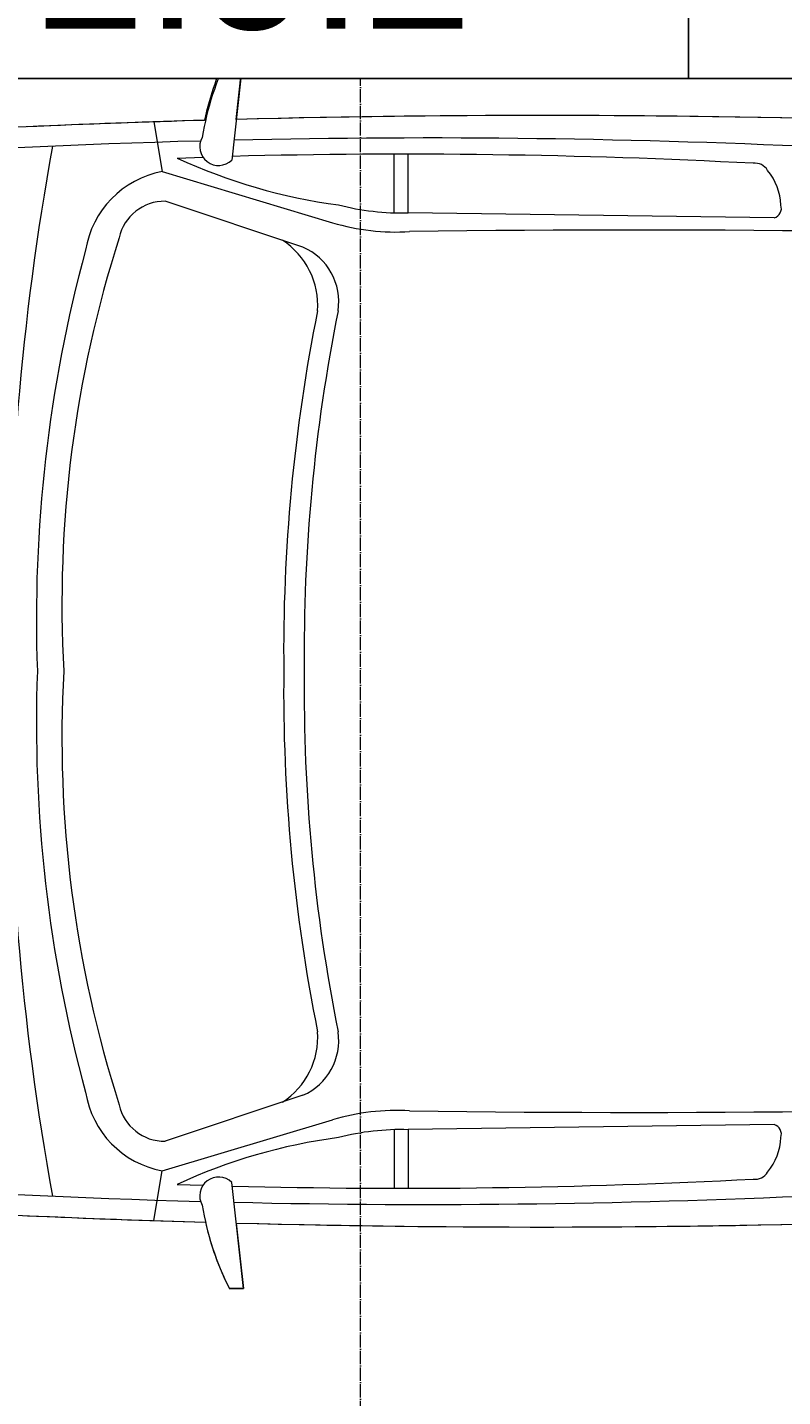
# Model space of a CAD drawing. Header units: millimetres. Extents: x -290 to 116110, y -2975 to 80225.
# Tile 229 of 247: x 90686 to 91829, y 42611 to 44681. Entities that reach past the tile are written whole.
import ezdxf
from ezdxf.enums import TextEntityAlignment as Align

# ---------------------------------------------------------------- set-up
doc = ezdxf.new("R2018")
doc.units = ezdxf.units.MM
doc.set_wipeout_variables(frame=1)
doc.linetypes.add('ADSK_Линия сетки', pattern=[25, 20, -2.5, 0, -2.5])
for name, color, linetype, lineweight in [('КИП_выноска', 6, 'Continuous', 25), ('Оси', 7, 'Continuous', 9), ('Парковка', 7, 'Continuous', 18), ('Элементы узлов', 7, 'Continuous', 18)]:
    doc.layers.add(name, color=color, linetype=linetype, lineweight=lineweight)
doc.styles.add('Arial', font='arial.ttf', dxfattribs={"width": 0.85, "height": 350})
doc.styles.add('GOST 2.304', font='simplex.shx', dxfattribs={"width": 0.65, "oblique": 15})
doc.styles.get("Standard").update_dxf_attribs({"font": 'arial.ttf'})

# ---------------------------------------------------------------- blocks, each defined once
blk = doc.blocks.new('199_Парковочные места 3 класса и МГН - Малый класс-5604841-B2_-11_400__На лист секция 4_-11_400')
at = {"layer": 'Элементы узлов', "color": 253, "true_color": 0xaaaaaa}
for p, q in [((568, 2225.8), (560.3, 1671.7)), ((1938.7, 2225.8), (1946.4, 1671.7)), ((560.3, 1671.7), (471.7, 1671.7)), ((1946.4, 1671.7), (2035, 1671.7)), ((560.3, 1650.8), (471.7, 1650.8)), ((1946.4, 1650.8), (2035, 1650.8)), ((497.9, 1299.9), (575.2, 1557.6)), ((2008.8, 1299.9), (1931.5, 1557.6)), ((612.2, 1512.7), (542.7, 1304.2)), ((1894.4, 1512.7), (1963.9, 1304.2)), ((313.2, 1422.6), (419.1, 1411)), ((313.2, 1401.5), (313.2, 1422.6)), ((319.8, 1422.6), (480.4, 1405)), ((319.8, 1401.5), (319.8, 1422.6)), ((2186.8, 1422.6), (2026.2, 1405)), ((2087.6, 1411.7), (2186.8, 1422.6)), ((2186.8, 1401.5), (2186.8, 1422.6)), ((2186.8, 1422.6), (2186.8, 1401.5)), ((477.4, 1322.2), (476.2, 1361.5)), ((2029.2, 1322.2), (2030.5, 1361.5)), ((422.7, 1287.3), (497.9, 1299.9)), ((2083.9, 1287.3), (2008.8, 1299.9))]:
    blk.add_line(p, q, dxfattribs=at)
for centre, radius, start, end in [((18082.4, 1872.5), 17669.3, 174.90321, 181.49417), ((-15575.7, 1872.9), 17669.3, 358.50439, 5.09538), ((13210.7, 1700.5), 12763.6, 173.08772, 181.31174), ((-10704.1, 1700.8), 12763.6, 358.68682, 6.91085), ((26486.2, 2014.1), 25899.9, 177.67933, 180.7522), ((-23979.6, 2014.7), 25899.9, 359.24637, 2.31923), ((18082.4, 1872.9), 17669.3, 177.93278, 181.49799), ((-15575.7, 1872.9), 17669.3, 358.50439, 2.06722), ((552.3, 2148.4), 87.6, 92.4724, 129.7729), ((553.1, 2221), 15.6, 17.8258, 107.3418), ((1953.5, 2221), 15.6, 72.6567, 162.1728), ((1954.4, 2148.4), 87.6, 50.2257, 87.5262), ((506.8, 2196.9), 21.6, 119.2369, 188.4004), ((1999.9, 2196.9), 21.6, 351.5982, 60.7617), ((10681.6, 1663.8), 10210, 177.02487, 181.44905), ((-8175, 1664), 10210, 358.54951, 2.9737), ((184.5, 1661.3), 375.9, 345.3914, 1.5936), ((255.3, 1653.5), 334, 343.3053, 3.5339), ((2251.4, 1653.5), 334, 176.4647, 196.6933), ((2322.2, 1661.3), 375.9, 178.405, 194.6071), ((-289.1, 1677), 844.6, 335.165, 352.4815), ((695, 1476.5), 90.4, 81.5734, 156.344), ((1223.3, 4125.5), 2610.9, 258.623, 270.6585), ((1283.4, 4125.5), 2610.9, 269.3401, 281.3755), ((1811.6, 1476.4), 90.4, 23.6546, 98.4251), ((2795.8, 1677), 844.6, 187.517, 204.8335), ((699.9, 1418.4), 116.7, 85.8853, 147.1949), ((1223.3, 4094.4), 2610.9, 258.623, 270.6585), ((1283.4, 4094.4), 2610.9, 269.3401, 281.3755), ((1806.7, 1418.4), 116.7, 32.8037, 94.1133), ((510.8, 1792.7), 438.3, 243.1959, 258.0915), ((517.5, 1792.7), 438.3, 243.1944, 260.6408), ((460.2, 1385), 28.5, 240.6174, 44.589), ((2046.5, 1385), 28.5, 135.4096, 299.3811), ((1989.2, 1792.7), 438.3, 279.3577, 296.8041), ((1989.2, 1792.7), 438.3, 282.8106, 296.8041), ((18082.4, 1872.5), 17669.3, 181.64471, 184.96145), ((18082.4, 1872.9), 17669.3, 181.65094, 182.52094), ((13210.7, 1700.5), 12763.6, 181.53812, 186.52459), ((-10704.1, 1700.8), 12763.6, 353.47398, 358.46044), ((-15575.7, 1872.9), 17669.3, 355.03711, 358.35385), ((-15575.7, 1872.9), 17669.3, 357.47906, 358.35385), ((640.1, 1326.5), 144.7, 190.6076, 260.6991), ((613.3, 1303.5), 70.6, 179.4661, 257.4205), ((1866.5, 1326.5), 144.7, 279.2995, 349.3909), ((1893.4, 1303.5), 70.6, 282.5781, 0.5325), ((1152.1, 2963.4), 1815.4, 252.2239, 273.1953), ((1354.6, 2963.4), 1815.4, 266.8033, 287.7746), ((1174.1, 3235.3), 2125.9, 254.8016, 272.1365), ((1332.6, 3235.3), 2125.9, 267.862, 285.197), ((1191.7, 5148.7), 4081.1, 259.6665, 270.8648), ((1315, 5148.7), 4081.1, 269.1337, 280.332)]:
    blk.add_arc(centre, radius, start, end, dxfattribs=at)
blk = doc.blocks.new('135_SLK_GD_AR_rvt-1-B2_-11_400__На лист секция 4_-11_400')
at = {"layer": 'Парковка', "color": 253, "lineweight": 18, "true_color": 0xaaaaaa, "rotation": 270.0000000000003}
blk.add_blockref('199_Парковочные места 3 класса и МГН - Малый класс-5604841-B2_-11_400__На лист секция 4_-11_400', (-13046009.7, -9254000.3), dxfattribs=at)
blk = doc.blocks.new('A$Cc005853f')
at = {"layer": 'Оси', "color": 253, "linetype": 'ADSK_Линия сетки', "true_color": 0xaaaaaa}
blk.add_line((89103.1, 2607.6), (89103.1, 77427.4), dxfattribs=at)
at = {"lineweight": 5}
blk.add_blockref('135_SLK_GD_AR_rvt-1-B2_-11_400__На лист секция 4_-11_400', (13133512.8, 9298039.8), dxfattribs=at)
blk = doc.blocks.new('*U339')
at = {"color": 0, "linetype": 'Continuous', "lineweight": 30, "ltscale": 75, "width": 0.85, "flags": 104}
blk.add_attdef('ПРИМЕЧАНИЕ_1', text='', height=2.5, dxfattribs=at).set_placement((8, 3.611), align=Align.BOTTOM_CENTER)
at = {"color": 0, "lineweight": 30, "width": 0.85, "flags": 104}
blk.add_attdef('ПРИМЕЧАНИЕ_2', text='', height=2.5, dxfattribs=at).set_placement((8, -7.53), align=Align.BOTTOM_CENTER)
at = {"color": 0, "lineweight": 30, "style": 'GOST 2.304', "width": 0.85}
for tag, p in [('ИМЯ_КАБЕЛЯ_2', (8, -7.5)), ('ИМЯ_КАБЕЛЯ_3', (8, -12.5)), ('ИМЯ_КАБЕЛЯ_4', (8, -17.5)), ('ИМЯ_КАБЕЛЯ_5', (8, -22.5)), ('ИМЯ_КАБЕЛЯ_6', (8, -27.5)), ('ИМЯ_КАБЕЛЯ_7', (8, -32.5)), ('ИМЯ_КАБЕЛЯ_8', (8, -37.5)), ('ИМЯ_КАБЕЛЯ_9', (8, -42.5))]:
    blk.add_attdef(tag, text='', height=2.5, dxfattribs=at).set_placement(p, align=Align.BOTTOM_CENTER)
at = {"linetype": 'Continuous'}
blk.add_wipeout([(0, 2.5), (16, 2.5), (16, -2.5), (0, -2.5)], dxfattribs=at)
at = {"color": 0}
blk.add_line((0, -2.5), (0, 0), dxfattribs=at)
at = {"color": 0, "linetype": 'Continuous'}
blk.add_lwpolyline([(0, -2.5), (16, -2.5), (16, 2.5), (0, 2.5)], close=True, dxfattribs=at)
at = {"color": 0, "lineweight": 30, "style": 'GOST 2.304', "width": 0.85}
blk.add_attdef('ИМЯ_КАБЕЛЯ_1', text='', height=2.5, dxfattribs=at).set_placement((8, -2.5), align=Align.BOTTOM_CENTER)

msp = doc.modelspace()

# ---------------------------------------------------------------- block references
msp.add_blockref('A$Cc005853f', (2087, 921.7))

# ---------------------------------------------------------------- next in the draw order: block references
at = {"layer": 'КИП_выноска'}
ref = msp.add_blockref('*U339', (90088.6, 45353.2), dxfattribs=dict(at, xscale=100, yscale=100, zscale=100))
lines = msp.add_mtext('\\W0.8500;', dxfattribs={"layer": '0', "color": 0, "lineweight": 30, "insert": (90888.6, 44600.2), "char_height": 2.5, "attachment_point": 1})
ref.add_attrib('ПРИМЕЧАНИЕ_2', '', (90888.6, 44600.2), dxfattribs={"flags": 104}).embed_mtext(lines)

# ---------------------------------------------------------------- next in the draw order: block references
ref = msp.add_blockref('*U339', (90088.6, 44854.2), dxfattribs=dict(at, xscale=100, yscale=100, zscale=100))
ref.add_attrib('ИМЯ_КАБЕЛЯ_1', 'LS2.5.2 ', dxfattribs={"layer": '0', "color": 0, "lineweight": 30, "height": 250, "style": 'Arial', "width": 0.85}).set_placement((90888.6, 44604.2), align=Align.BOTTOM_CENTER)
lines = msp.add_mtext('\\W0.8500;', dxfattribs={"layer": '0', "color": 0, "lineweight": 30, "insert": (90888.6, 44101.2), "char_height": 2.5, "attachment_point": 1})
ref.add_attrib('ПРИМЕЧАНИЕ_2', '', (90888.6, 44101.2), dxfattribs={"flags": 104}).embed_mtext(lines)

# ---------------------------------------------------------------- next in the draw order: block references
at = {"layer": 'КИП_выноска', "xscale": 100, "yscale": 100, "zscale": 100}
msp.add_blockref('*U339', (91686.2, 44854.2), dxfattribs=at)

doc.saveas('drawing.dxf')
